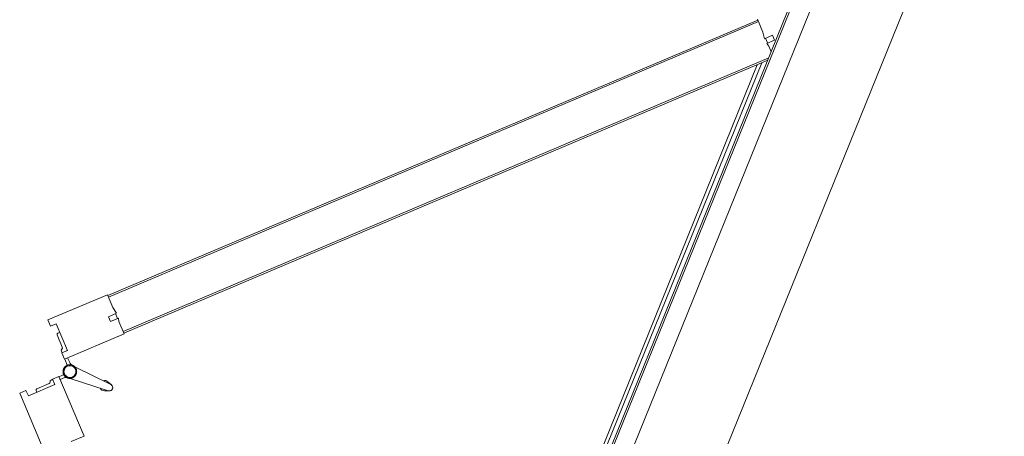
# Model space of a CAD drawing. Header units: millimetres. Extents: x 1512 to 2105, y 794 to 1149.
# Tile 30 of 256: x 1628.982 to 1630.138, y 856.643 to 857.132. Entities that reach past the tile are written whole.
import ezdxf

# ---------------------------------------------------------------- set-up
doc = ezdxf.new("R2010")
doc.units = ezdxf.units.MM
doc.layers.add('A-DOOR', color=31, linetype='Continuous', lineweight=9)

# ---------------------------------------------------------------- blocks, each defined once
blk = doc.blocks.new('5-panel_Bi-fold_external_door_10806 - Type 1-225860-همکف')
at = {"layer": 'A-DOOR'}
for p, q in [((-1.6227, 0.7434), (-1.6764, 0.6897)), ((-1.617, 0.7378), (-1.6227, 0.7434)), ((-1.5305, 0.7449), (-1.5362, 0.7393)), ((-1.4768, 0.6912), (-1.5305, 0.7449)), ((-1.6219, 0.7328), (-1.617, 0.7378)), ((-1.5979, 0.7088), (-1.6219, 0.7328)), ((-1.5312, 0.7343), (-1.5553, 0.7103)), ((-1.5362, 0.7393), (-1.5312, 0.7343)), ((-1.6124, 0.7268), (-1.6142, 0.7251)), ((-1.6124, 0.7268), (-1.6142, 0.7251)), ((-1.6124, 0.7268), (-1.6142, 0.7251)), ((-1.5992, 0.7157), (-1.6103, 0.7268)), ((-1.5429, 0.7284), (-1.554, 0.7173)), ((-1.539, 0.7266), (-1.5407, 0.7284)), ((-1.539, 0.7266), (-1.5407, 0.7284)), ((-1.539, 0.7266), (-1.5407, 0.7284)), ((-1.641, 0.6543), (-1.5873, 0.7081)), ((-1.593, 0.7137), (-1.5979, 0.7088)), ((-1.5931, 0.7136), (-1.5946, 0.715)), ((-1.5873, 0.7081), (-1.593, 0.7137)), ((-1.5821, 0.7025), (-1.5875, 0.7079)), ((-1.5657, 0.7094), (-1.5713, 0.7039)), ((-1.5673, 0.7025), (-1.5631, 0.7068)), ((-1.5602, 0.7153), (-1.5659, 0.7096)), ((-1.5659, 0.7096), (-1.5121, 0.6558)), ((-1.5553, 0.7103), (-1.5602, 0.7153)), ((-1.5586, 0.7165), (-1.56, 0.7151)), ((-1.5901, 0.7052), (-1.5858, 0.701)), ((-1.5844, 0.695), (-1.5811, 0.648)), ((-1.5731, 0.648), (-1.5698, 0.695)), ((-1.5706, 0.7031), (-1.5708, 0.7033)), ((-1.5706, 0.7031), (-1.5708, 0.7033)), ((-1.5706, 0.7031), (-1.5708, 0.7033)), ((-1.5706, 0.7031), (-1.5708, 0.7033)), ((-1.5706, 0.7031), (-1.5708, 0.7033)), ((-1.5706, 0.7031), (-1.5708, 0.7033)), ((-1.5706, 0.7031), (-1.5708, 0.7033)), ((-1.5706, 0.7031), (-1.5708, 0.7033)), ((-1.5706, 0.7031), (-1.5708, 0.7033)), ((-1.4883, 0.6797), (-1.4768, 0.6912)), ((-1.4789, 0.6891), (-1.4775, 0.6905)), ((-1.4789, 0.6891), (-0.8926, 0.1027)), ((-1.4775, 0.6905), (-0.8912, 0.1042)), ((-1.5045, 0.6762), (-1.5003, 0.6804)), ((-1.4974, 0.6691), (-1.5045, 0.6762)), ((-1.5003, 0.6804), (-1.493, 0.6731)), ((-1.4982, 0.6698), (-1.4939, 0.6741)), ((-1.493, 0.6731), (-1.4883, 0.6797)), ((-1.6526, 0.6659), (-1.641, 0.6543)), ((-1.5121, 0.6558), (-1.501, 0.667)), ((-1.501, 0.667), (-1.4974, 0.6691)), ((-1.5827, 0.6523), (-1.5809, 0.647)), ((-1.5827, 0.6523), (-1.5811, 0.648)), ((-1.5809, 0.647), (-1.5827, 0.6523)), ((-1.5809, 0.647), (-1.5811, 0.648)), ((-1.5733, 0.647), (-1.5714, 0.6523)), ((-1.5714, 0.6523), (-1.5733, 0.647)), ((-1.5714, 0.6523), (-1.5731, 0.648)), ((-1.5114, 0.6566), (-1.51, 0.658)), ((-1.5114, 0.6566), (-0.9303, 0.0755)), ((-1.51, 0.658), (-0.9275, 0.0755)), ((-1.5733, 0.647), (-1.5732, 0.6474)), ((-0.8905, 0.1049), (-0.902, 0.0933)), ((-0.8912, 0.1042), (-0.8926, 0.1027)), ((-0.902, 0.0933), (-0.9086, 0.0887)), ((-2.2157, 0.0811), (-0.936, 0.0811)), ((-0.94, 0.0851), (-2.2117, 0.0851)), ((-0.9126, 0.0842), (-0.9147, 0.0807)), ((-0.9055, 0.0771), (-0.9126, 0.0842)), ((-0.9076, 0.0877), (-0.9118, 0.0835)), ((-0.9086, 0.0887), (-0.9012, 0.0814)), ((-0.9012, 0.0814), (-0.9055, 0.0771)), ((2.581, 0.0759), (-2.331, 0.0759)), ((2.581, 0.0737), (-2.331, 0.0737)), ((-0.9147, 0.0807), (-0.9199, 0.0755)), ((-2.331, 0.0516), (2.581, 0.0516)), ((-2.331, -0.05), (2.581, -0.05))]:
    blk.add_line(p, q, dxfattribs=at)
at = {"layer": 'A-DOOR', "flags": 128}
for points in [[(-1.5771, 0.7063), (-1.5774, 0.7063), (-1.5777, 0.7063), (-1.578, 0.7063), (-1.5784, 0.7062), (-1.5787, 0.7062), (-1.579, 0.7061), (-1.5793, 0.706), (-1.5796, 0.7059), (-1.5799, 0.7058), (-1.5802, 0.7057), (-1.5805, 0.7056), (-1.5808, 0.7054), (-1.5811, 0.7053), (-1.5813, 0.7051), (-1.5816, 0.7049), (-1.5819, 0.7048), (-1.5821, 0.7046), (-1.5824, 0.7044), (-1.5826, 0.7041), (-1.5828, 0.7039), (-1.583, 0.7037), (-1.5832, 0.7034), (-1.5834, 0.7032), (-1.5836, 0.7029), (-1.5838, 0.7027), (-1.584, 0.7024), (-1.5841, 0.7021), (-1.5843, 0.7018), (-1.5844, 0.7015), (-1.5845, 0.7012), (-1.5846, 0.7009), (-1.5847, 0.7006), (-1.5848, 0.7003), (-1.5849, 0.7), (-1.585, 0.6997), (-1.585, 0.6994), (-1.585, 0.6991), (-1.5851, 0.6987), (-1.5851, 0.6984), (-1.5851, 0.6981), (-1.5851, 0.6978), (-1.585, 0.6975), (-1.585, 0.6972), (-1.5849, 0.6968), (-1.5849, 0.6965), (-1.5848, 0.6962), (-1.5847, 0.6959), (-1.5846, 0.6956), (-1.5845, 0.6953), (-1.5844, 0.695), (-1.5842, 0.6947), (-1.5841, 0.6944), (-1.5839, 0.6942), (-1.5837, 0.6939), (-1.5836, 0.6936), (-1.5834, 0.6934), (-1.5832, 0.6931), (-1.5829, 0.6929), (-1.5827, 0.6927), (-1.5825, 0.6924), (-1.5822, 0.6922), (-1.582, 0.692), (-1.5817, 0.6918), (-1.5815, 0.6917), (-1.5812, 0.6915), (-1.5809, 0.6913), (-1.5806, 0.6912), (-1.5804, 0.691), (-1.5801, 0.6909), (-1.5798, 0.6908), (-1.5795, 0.6907), (-1.5792, 0.6906), (-1.5788, 0.6905), (-1.5785, 0.6905), (-1.5782, 0.6904), (-1.5779, 0.6904), (-1.5776, 0.6904), (-1.5773, 0.6903), (-1.5771, 0.6903)], [(-1.5774, 0.7063), (-1.5777, 0.7063), (-1.578, 0.7063), (-1.5784, 0.7062), (-1.5787, 0.7062), (-1.579, 0.7061), (-1.5793, 0.706), (-1.5796, 0.7059), (-1.5799, 0.7058), (-1.5802, 0.7057), (-1.5805, 0.7056), (-1.5808, 0.7054), (-1.5811, 0.7053), (-1.5813, 0.7051), (-1.5816, 0.7049), (-1.5819, 0.7048), (-1.5821, 0.7046), (-1.5824, 0.7044), (-1.5826, 0.7041), (-1.5828, 0.7039), (-1.583, 0.7037)], [(-1.5774, 0.7063), (-1.5777, 0.7063), (-1.578, 0.7063), (-1.5784, 0.7062), (-1.5787, 0.7062), (-1.579, 0.7061), (-1.5793, 0.706), (-1.5796, 0.7059), (-1.5799, 0.7058), (-1.5802, 0.7057), (-1.5805, 0.7056), (-1.5808, 0.7054), (-1.5811, 0.7053), (-1.5813, 0.7051), (-1.5816, 0.7049), (-1.5819, 0.7048), (-1.5821, 0.7046), (-1.5824, 0.7044), (-1.5826, 0.7041), (-1.5828, 0.7039), (-1.583, 0.7037)], [(-1.5774, 0.7063), (-1.5777, 0.7063), (-1.578, 0.7063), (-1.5784, 0.7062), (-1.5787, 0.7062), (-1.579, 0.7061), (-1.5793, 0.706), (-1.5796, 0.7059), (-1.5799, 0.7058), (-1.5802, 0.7057), (-1.5805, 0.7056), (-1.5808, 0.7054), (-1.5811, 0.7053), (-1.5813, 0.7051), (-1.5816, 0.7049), (-1.5819, 0.7048), (-1.5821, 0.7046), (-1.5824, 0.7044), (-1.5826, 0.7041), (-1.5828, 0.7039), (-1.583, 0.7037)], [(-1.5774, 0.7063), (-1.5777, 0.7063), (-1.578, 0.7063), (-1.5784, 0.7062), (-1.5787, 0.7062), (-1.579, 0.7061), (-1.5793, 0.706), (-1.5796, 0.7059), (-1.5799, 0.7058), (-1.5802, 0.7057), (-1.5805, 0.7056), (-1.5808, 0.7054), (-1.5811, 0.7053), (-1.5813, 0.7051), (-1.5816, 0.7049), (-1.5819, 0.7048), (-1.5821, 0.7046), (-1.5824, 0.7044), (-1.5826, 0.7041), (-1.5828, 0.7039), (-1.583, 0.7037)], [(-1.5774, 0.7063), (-1.5777, 0.7063), (-1.578, 0.7063), (-1.5784, 0.7062), (-1.5787, 0.7062), (-1.579, 0.7061), (-1.5793, 0.706), (-1.5796, 0.7059), (-1.5799, 0.7058), (-1.5802, 0.7057), (-1.5805, 0.7056), (-1.5808, 0.7054), (-1.5811, 0.7053), (-1.5813, 0.7051), (-1.5816, 0.7049), (-1.5819, 0.7048), (-1.5821, 0.7046), (-1.5824, 0.7044), (-1.5826, 0.7041), (-1.5828, 0.7039), (-1.583, 0.7037)], [(-1.5771, 0.7063), (-1.5774, 0.7063), (-1.5777, 0.7063), (-1.578, 0.7063), (-1.5784, 0.7062), (-1.5787, 0.7062), (-1.579, 0.7061), (-1.5793, 0.706), (-1.5796, 0.7059), (-1.5799, 0.7058), (-1.5802, 0.7057), (-1.5805, 0.7056), (-1.5808, 0.7054), (-1.5811, 0.7053), (-1.5813, 0.7051), (-1.5816, 0.7049), (-1.5819, 0.7048), (-1.5821, 0.7046), (-1.5824, 0.7044), (-1.5826, 0.7041), (-1.5828, 0.7039), (-1.583, 0.7037)], [(-1.5771, 0.7063), (-1.5774, 0.7063), (-1.5777, 0.7063), (-1.578, 0.7063), (-1.5784, 0.7062), (-1.5787, 0.7062), (-1.579, 0.7061), (-1.5793, 0.706), (-1.5796, 0.7059), (-1.5799, 0.7058), (-1.5802, 0.7057), (-1.5805, 0.7056), (-1.5808, 0.7054), (-1.5811, 0.7053), (-1.5813, 0.7051), (-1.5816, 0.7049), (-1.5819, 0.7048), (-1.5821, 0.7046), (-1.5824, 0.7044), (-1.5826, 0.7041), (-1.5828, 0.7039), (-1.583, 0.7037)], [(-1.5771, 0.7063), (-1.5774, 0.7063), (-1.5777, 0.7063), (-1.578, 0.7063), (-1.5784, 0.7062), (-1.5787, 0.7062), (-1.579, 0.7061), (-1.5793, 0.706), (-1.5796, 0.7059), (-1.5799, 0.7058), (-1.5802, 0.7057), (-1.5805, 0.7056), (-1.5808, 0.7054), (-1.5811, 0.7053), (-1.5813, 0.7051), (-1.5816, 0.7049), (-1.5819, 0.7048), (-1.5821, 0.7046), (-1.5824, 0.7044), (-1.5826, 0.7041), (-1.5828, 0.7039), (-1.583, 0.7037)], [(-1.5771, 0.7063), (-1.5774, 0.7063), (-1.5777, 0.7063), (-1.578, 0.7063), (-1.5784, 0.7062), (-1.5787, 0.7062), (-1.579, 0.7061), (-1.5793, 0.706), (-1.5796, 0.7059), (-1.5799, 0.7058), (-1.5802, 0.7057), (-1.5805, 0.7056), (-1.5808, 0.7054), (-1.5811, 0.7053), (-1.5813, 0.7051), (-1.5816, 0.7049), (-1.5819, 0.7048), (-1.5821, 0.7046), (-1.5824, 0.7044), (-1.5826, 0.7041), (-1.5828, 0.7039), (-1.583, 0.7037)], [(-1.5774, 0.7063), (-1.5777, 0.7063), (-1.578, 0.7063), (-1.5784, 0.7062), (-1.5787, 0.7062), (-1.579, 0.7061), (-1.5793, 0.706), (-1.5796, 0.7059), (-1.5799, 0.7058), (-1.5802, 0.7057), (-1.5805, 0.7056), (-1.5808, 0.7054), (-1.5811, 0.7053), (-1.5813, 0.7051), (-1.5816, 0.7049), (-1.5819, 0.7048), (-1.5821, 0.7046), (-1.5824, 0.7044), (-1.5826, 0.7041), (-1.5828, 0.7039), (-1.583, 0.7037)], [(-1.5774, 0.7063), (-1.5777, 0.7063), (-1.578, 0.7063), (-1.5784, 0.7062), (-1.5787, 0.7062), (-1.579, 0.7061), (-1.5793, 0.706), (-1.5796, 0.7059), (-1.5799, 0.7058), (-1.5802, 0.7057), (-1.5805, 0.7056), (-1.5808, 0.7054), (-1.5811, 0.7053), (-1.5813, 0.7051), (-1.5816, 0.7049), (-1.5819, 0.7048), (-1.5821, 0.7046), (-1.5824, 0.7044), (-1.5826, 0.7041), (-1.5828, 0.7039), (-1.583, 0.7037)], [(-1.5774, 0.7063), (-1.5777, 0.7063), (-1.578, 0.7063), (-1.5784, 0.7062), (-1.5787, 0.7062), (-1.579, 0.7061), (-1.5793, 0.706), (-1.5796, 0.7059), (-1.5799, 0.7058), (-1.5802, 0.7057), (-1.5805, 0.7056), (-1.5808, 0.7054), (-1.5811, 0.7053), (-1.5813, 0.7051), (-1.5816, 0.7049), (-1.5819, 0.7048), (-1.5821, 0.7046), (-1.5824, 0.7044), (-1.5826, 0.7041), (-1.5828, 0.7039), (-1.583, 0.7037)], [(-1.5774, 0.7063), (-1.5777, 0.7063), (-1.578, 0.7063), (-1.5784, 0.7062), (-1.5787, 0.7062), (-1.579, 0.7061), (-1.5793, 0.706), (-1.5796, 0.7059), (-1.5799, 0.7058), (-1.5802, 0.7057), (-1.5805, 0.7056), (-1.5808, 0.7054), (-1.5811, 0.7053), (-1.5813, 0.7051), (-1.5816, 0.7049), (-1.5819, 0.7048), (-1.5821, 0.7046), (-1.5824, 0.7044), (-1.5826, 0.7041), (-1.5828, 0.7039), (-1.583, 0.7037)], [(-1.5712, 0.7038), (-1.5714, 0.704), (-1.5717, 0.7042), (-1.5719, 0.7045), (-1.5722, 0.7047), (-1.5724, 0.7048), (-1.5727, 0.705), (-1.573, 0.7052), (-1.5732, 0.7054), (-1.5735, 0.7055), (-1.5738, 0.7056), (-1.5741, 0.7058), (-1.5744, 0.7059), (-1.5747, 0.706), (-1.575, 0.7061), (-1.5753, 0.7061), (-1.5756, 0.7062), (-1.576, 0.7063), (-1.5763, 0.7063), (-1.5766, 0.7063), (-1.5769, 0.7063), (-1.5771, 0.7063)], [(-1.5771, 0.6903), (-1.5768, 0.6903), (-1.5764, 0.6904), (-1.5761, 0.6904), (-1.5758, 0.6904), (-1.5755, 0.6905), (-1.5752, 0.6906), (-1.5749, 0.6907), (-1.5746, 0.6907), (-1.5743, 0.6909), (-1.574, 0.691), (-1.5737, 0.6911), (-1.5734, 0.6912), (-1.5731, 0.6914), (-1.5728, 0.6916), (-1.5726, 0.6917), (-1.5723, 0.6919), (-1.5721, 0.6921), (-1.5718, 0.6923), (-1.5716, 0.6925), (-1.5713, 0.6928), (-1.5711, 0.693), (-1.5709, 0.6932), (-1.5707, 0.6935), (-1.5705, 0.6938), (-1.5704, 0.694), (-1.5702, 0.6943), (-1.57, 0.6946), (-1.5699, 0.6949), (-1.5697, 0.6951), (-1.5696, 0.6954), (-1.5695, 0.6957), (-1.5694, 0.696), (-1.5693, 0.6964), (-1.5693, 0.6967), (-1.5692, 0.697), (-1.5692, 0.6973), (-1.5691, 0.6976), (-1.5691, 0.6979), (-1.5691, 0.6983), (-1.5691, 0.6986), (-1.5691, 0.6989), (-1.5691, 0.6992), (-1.5692, 0.6995), (-1.5692, 0.6998), (-1.5693, 0.7002), (-1.5694, 0.7005), (-1.5695, 0.7008), (-1.5696, 0.7011), (-1.5697, 0.7014), (-1.5698, 0.7017), (-1.5699, 0.702), (-1.5701, 0.7022), (-1.5703, 0.7025), (-1.5704, 0.7028), (-1.5706, 0.7031), (-1.5708, 0.7033), (-1.571, 0.7036), (-1.5712, 0.7038), (-1.5714, 0.704), (-1.5717, 0.7042), (-1.5719, 0.7045), (-1.5722, 0.7047), (-1.5724, 0.7048), (-1.5727, 0.705), (-1.573, 0.7052), (-1.5732, 0.7054), (-1.5735, 0.7055), (-1.5738, 0.7056), (-1.5741, 0.7058), (-1.5744, 0.7059), (-1.5747, 0.706), (-1.575, 0.7061), (-1.5753, 0.7061), (-1.5756, 0.7062), (-1.576, 0.7063), (-1.5763, 0.7063), (-1.5766, 0.7063), (-1.5769, 0.7063), (-1.5771, 0.7063)], [(-1.5712, 0.7038), (-1.5714, 0.704), (-1.5717, 0.7042), (-1.5719, 0.7045), (-1.5722, 0.7047), (-1.5724, 0.7048), (-1.5727, 0.705), (-1.573, 0.7052), (-1.5732, 0.7054), (-1.5735, 0.7055), (-1.5738, 0.7056), (-1.5741, 0.7058), (-1.5744, 0.7059), (-1.5747, 0.706), (-1.575, 0.7061), (-1.5753, 0.7061), (-1.5756, 0.7062), (-1.576, 0.7063), (-1.5763, 0.7063), (-1.5766, 0.7063), (-1.5769, 0.7063), (-1.5771, 0.7063)], [(-1.5712, 0.7038), (-1.5714, 0.704), (-1.5717, 0.7042), (-1.5719, 0.7045), (-1.5722, 0.7047), (-1.5724, 0.7048), (-1.5727, 0.705), (-1.573, 0.7052), (-1.5732, 0.7054), (-1.5735, 0.7055), (-1.5738, 0.7056), (-1.5741, 0.7058), (-1.5744, 0.7059), (-1.5747, 0.706), (-1.575, 0.7061), (-1.5753, 0.7061), (-1.5756, 0.7062), (-1.576, 0.7063), (-1.5763, 0.7063), (-1.5766, 0.7063), (-1.5769, 0.7063), (-1.5771, 0.7063)], [(-1.5712, 0.7038), (-1.5714, 0.704), (-1.5717, 0.7042), (-1.5719, 0.7045), (-1.5722, 0.7047), (-1.5724, 0.7048), (-1.5727, 0.705), (-1.573, 0.7052), (-1.5732, 0.7054), (-1.5735, 0.7055), (-1.5738, 0.7056), (-1.5741, 0.7058), (-1.5744, 0.7059), (-1.5747, 0.706), (-1.575, 0.7061), (-1.5753, 0.7061), (-1.5756, 0.7062), (-1.576, 0.7063), (-1.5763, 0.7063), (-1.5766, 0.7063), (-1.5769, 0.7063), (-1.5771, 0.7063)], [(-1.5741, 0.7058), (-1.5744, 0.7059), (-1.5747, 0.706), (-1.575, 0.7061), (-1.5753, 0.7061), (-1.5756, 0.7062), (-1.576, 0.7063), (-1.5763, 0.7063), (-1.5766, 0.7063)], [(-1.5741, 0.7058), (-1.5744, 0.7059), (-1.5747, 0.706), (-1.575, 0.7061), (-1.5753, 0.7061), (-1.5756, 0.7062), (-1.576, 0.7063), (-1.5763, 0.7063), (-1.5766, 0.7063)], [(-1.5741, 0.7058), (-1.5744, 0.7059), (-1.5747, 0.706), (-1.575, 0.7061), (-1.5753, 0.7061), (-1.5756, 0.7062), (-1.576, 0.7063), (-1.5763, 0.7063), (-1.5766, 0.7063)], [(-1.5741, 0.7058), (-1.5744, 0.7059), (-1.5747, 0.706), (-1.575, 0.7061), (-1.5753, 0.7061), (-1.5756, 0.7062), (-1.576, 0.7063), (-1.5763, 0.7063), (-1.5766, 0.7063)], [(-1.5741, 0.7058), (-1.5744, 0.7059), (-1.5747, 0.706), (-1.575, 0.7061), (-1.5753, 0.7061), (-1.5756, 0.7062), (-1.576, 0.7063), (-1.5763, 0.7063), (-1.5766, 0.7063)], [(-1.5741, 0.7058), (-1.5744, 0.7059), (-1.5747, 0.706), (-1.575, 0.7061), (-1.5753, 0.7061), (-1.5756, 0.7062), (-1.576, 0.7063), (-1.5763, 0.7063), (-1.5766, 0.7063)], [(-1.5741, 0.7058), (-1.5744, 0.7059), (-1.5747, 0.706), (-1.575, 0.7061), (-1.5753, 0.7061), (-1.5756, 0.7062), (-1.576, 0.7063), (-1.5763, 0.7063), (-1.5766, 0.7063)], [(-1.5741, 0.7058), (-1.5744, 0.7059), (-1.5747, 0.706), (-1.575, 0.7061), (-1.5753, 0.7061), (-1.5756, 0.7062), (-1.576, 0.7063), (-1.5763, 0.7063), (-1.5766, 0.7063)], [(-1.5741, 0.7058), (-1.5744, 0.7059), (-1.5747, 0.706), (-1.575, 0.7061), (-1.5753, 0.7061), (-1.5756, 0.7062), (-1.576, 0.7063), (-1.5763, 0.7063), (-1.5766, 0.7063)], [(-1.5712, 0.7038), (-1.5714, 0.704), (-1.5717, 0.7042), (-1.5719, 0.7045), (-1.5722, 0.7047), (-1.5724, 0.7048), (-1.5727, 0.705), (-1.573, 0.7052), (-1.5732, 0.7054), (-1.5735, 0.7055), (-1.5738, 0.7056)], [(-1.5712, 0.7038), (-1.5714, 0.704), (-1.5717, 0.7042), (-1.5719, 0.7045), (-1.5722, 0.7047), (-1.5724, 0.7048), (-1.5727, 0.705), (-1.573, 0.7052), (-1.5732, 0.7054), (-1.5735, 0.7055), (-1.5738, 0.7056)], [(-1.5712, 0.7038), (-1.5714, 0.704), (-1.5717, 0.7042), (-1.5719, 0.7045), (-1.5722, 0.7047), (-1.5724, 0.7048), (-1.5727, 0.705), (-1.573, 0.7052), (-1.5732, 0.7054), (-1.5735, 0.7055), (-1.5738, 0.7056)], [(-1.5712, 0.7038), (-1.5714, 0.704), (-1.5717, 0.7042), (-1.5719, 0.7045), (-1.5722, 0.7047), (-1.5724, 0.7048), (-1.5727, 0.705), (-1.573, 0.7052), (-1.5732, 0.7054), (-1.5735, 0.7055), (-1.5738, 0.7056)], [(-1.5712, 0.7038), (-1.5714, 0.704), (-1.5717, 0.7042), (-1.5719, 0.7045), (-1.5722, 0.7047), (-1.5724, 0.7048), (-1.5727, 0.705), (-1.573, 0.7052), (-1.5732, 0.7054), (-1.5735, 0.7055), (-1.5738, 0.7056)], [(-1.5712, 0.7038), (-1.5714, 0.704), (-1.5717, 0.7042), (-1.5719, 0.7045), (-1.5722, 0.7047), (-1.5724, 0.7048), (-1.5727, 0.705), (-1.573, 0.7052), (-1.5732, 0.7054), (-1.5735, 0.7055), (-1.5738, 0.7056)], [(-1.5712, 0.7038), (-1.5714, 0.704), (-1.5717, 0.7042), (-1.5719, 0.7045), (-1.5722, 0.7047), (-1.5724, 0.7048), (-1.5727, 0.705), (-1.573, 0.7052), (-1.5732, 0.7054), (-1.5735, 0.7055), (-1.5738, 0.7056)], [(-1.5712, 0.7038), (-1.5714, 0.704), (-1.5717, 0.7042), (-1.5719, 0.7045), (-1.5722, 0.7047), (-1.5724, 0.7048), (-1.5727, 0.705), (-1.573, 0.7052), (-1.5732, 0.7054), (-1.5735, 0.7055), (-1.5738, 0.7056)], [(-1.5712, 0.7038), (-1.5714, 0.704), (-1.5717, 0.7042), (-1.5719, 0.7045), (-1.5722, 0.7047), (-1.5724, 0.7048), (-1.5727, 0.705), (-1.573, 0.7052), (-1.5732, 0.7054), (-1.5735, 0.7055), (-1.5738, 0.7056)], [(-1.5845, 0.7012), (-1.5846, 0.7009), (-1.5847, 0.7006), (-1.5848, 0.7003), (-1.5849, 0.7), (-1.585, 0.6997), (-1.585, 0.6994), (-1.585, 0.6991), (-1.5851, 0.6987), (-1.5851, 0.6984), (-1.5851, 0.6981), (-1.5851, 0.6978), (-1.585, 0.6975), (-1.585, 0.6972), (-1.5849, 0.6968), (-1.5849, 0.6965), (-1.5848, 0.6962), (-1.5847, 0.6959), (-1.5846, 0.6956), (-1.5845, 0.6953)], [(-1.5845, 0.7012), (-1.5846, 0.7009), (-1.5847, 0.7006), (-1.5848, 0.7003), (-1.5849, 0.7), (-1.585, 0.6997), (-1.585, 0.6994), (-1.585, 0.6991), (-1.5851, 0.6987), (-1.5851, 0.6984), (-1.5851, 0.6981), (-1.5851, 0.6978), (-1.585, 0.6975), (-1.585, 0.6972), (-1.5849, 0.6968), (-1.5849, 0.6965), (-1.5848, 0.6962), (-1.5847, 0.6959), (-1.5846, 0.6956), (-1.5845, 0.6953)], [(-1.5845, 0.7012), (-1.5846, 0.7009), (-1.5847, 0.7006), (-1.5848, 0.7003), (-1.5849, 0.7), (-1.585, 0.6997), (-1.585, 0.6994), (-1.585, 0.6991), (-1.5851, 0.6987), (-1.5851, 0.6984), (-1.5851, 0.6981), (-1.5851, 0.6978), (-1.585, 0.6975), (-1.585, 0.6972), (-1.5849, 0.6968), (-1.5849, 0.6965), (-1.5848, 0.6962), (-1.5847, 0.6959), (-1.5846, 0.6956), (-1.5845, 0.6953)], [(-1.5845, 0.7012), (-1.5846, 0.7009), (-1.5847, 0.7006), (-1.5848, 0.7003), (-1.5849, 0.7), (-1.585, 0.6997), (-1.585, 0.6994), (-1.585, 0.6991), (-1.5851, 0.6987), (-1.5851, 0.6984), (-1.5851, 0.6981), (-1.5851, 0.6978), (-1.585, 0.6975), (-1.585, 0.6972), (-1.5849, 0.6968), (-1.5849, 0.6965), (-1.5848, 0.6962), (-1.5847, 0.6959), (-1.5846, 0.6956), (-1.5845, 0.6953)], [(-1.5845, 0.7012), (-1.5846, 0.7009), (-1.5847, 0.7006), (-1.5848, 0.7003), (-1.5849, 0.7), (-1.585, 0.6997), (-1.585, 0.6994), (-1.585, 0.6991), (-1.5851, 0.6987), (-1.5851, 0.6984), (-1.5851, 0.6981), (-1.5851, 0.6978), (-1.585, 0.6975), (-1.585, 0.6972), (-1.5849, 0.6968), (-1.5849, 0.6965), (-1.5848, 0.6962), (-1.5847, 0.6959), (-1.5846, 0.6956), (-1.5845, 0.6953)], [(-1.5845, 0.7012), (-1.5846, 0.7009), (-1.5847, 0.7006), (-1.5848, 0.7003), (-1.5849, 0.7), (-1.585, 0.6997), (-1.585, 0.6994), (-1.585, 0.6991), (-1.5851, 0.6987), (-1.5851, 0.6984), (-1.5851, 0.6981), (-1.5851, 0.6978), (-1.585, 0.6975), (-1.585, 0.6972), (-1.5849, 0.6968), (-1.5849, 0.6965), (-1.5848, 0.6962), (-1.5847, 0.6959), (-1.5846, 0.6956), (-1.5845, 0.6953), (-1.5844, 0.695), (-1.5842, 0.6947), (-1.5841, 0.6944), (-1.5839, 0.6942), (-1.5837, 0.6939), (-1.5836, 0.6936), (-1.5834, 0.6934), (-1.5832, 0.6931), (-1.5829, 0.6929), (-1.5827, 0.6927), (-1.5825, 0.6924), (-1.5822, 0.6922), (-1.582, 0.692), (-1.5817, 0.6918), (-1.5815, 0.6917), (-1.5812, 0.6915), (-1.5809, 0.6913), (-1.5806, 0.6912), (-1.5804, 0.691)], [(-1.5845, 0.7012), (-1.5846, 0.7009), (-1.5847, 0.7006), (-1.5848, 0.7003), (-1.5849, 0.7), (-1.585, 0.6997), (-1.585, 0.6994), (-1.585, 0.6991), (-1.5851, 0.6987), (-1.5851, 0.6984), (-1.5851, 0.6981), (-1.5851, 0.6978), (-1.585, 0.6975), (-1.585, 0.6972), (-1.5849, 0.6968), (-1.5849, 0.6965), (-1.5848, 0.6962), (-1.5847, 0.6959), (-1.5846, 0.6956), (-1.5845, 0.6953), (-1.5844, 0.695), (-1.5842, 0.6947), (-1.5841, 0.6944), (-1.5839, 0.6942), (-1.5837, 0.6939), (-1.5836, 0.6936), (-1.5834, 0.6934), (-1.5832, 0.6931), (-1.5829, 0.6929), (-1.5827, 0.6927), (-1.5825, 0.6924), (-1.5822, 0.6922), (-1.582, 0.692), (-1.5817, 0.6918), (-1.5815, 0.6917), (-1.5812, 0.6915), (-1.5809, 0.6913), (-1.5806, 0.6912), (-1.5804, 0.691)], [(-1.5845, 0.7012), (-1.5846, 0.7009), (-1.5847, 0.7006), (-1.5848, 0.7003), (-1.5849, 0.7), (-1.585, 0.6997), (-1.585, 0.6994), (-1.585, 0.6991), (-1.5851, 0.6987), (-1.5851, 0.6984), (-1.5851, 0.6981), (-1.5851, 0.6978), (-1.585, 0.6975), (-1.585, 0.6972), (-1.5849, 0.6968), (-1.5849, 0.6965), (-1.5848, 0.6962), (-1.5847, 0.6959), (-1.5846, 0.6956), (-1.5845, 0.6953), (-1.5844, 0.695), (-1.5842, 0.6947), (-1.5841, 0.6944), (-1.5839, 0.6942), (-1.5837, 0.6939), (-1.5836, 0.6936), (-1.5834, 0.6934), (-1.5832, 0.6931), (-1.5829, 0.6929), (-1.5827, 0.6927), (-1.5825, 0.6924), (-1.5822, 0.6922), (-1.582, 0.692), (-1.5817, 0.6918), (-1.5815, 0.6917), (-1.5812, 0.6915), (-1.5809, 0.6913), (-1.5806, 0.6912), (-1.5804, 0.691)], [(-1.5845, 0.7012), (-1.5846, 0.7009), (-1.5847, 0.7006), (-1.5848, 0.7003), (-1.5849, 0.7), (-1.585, 0.6997), (-1.585, 0.6994), (-1.585, 0.6991), (-1.5851, 0.6987), (-1.5851, 0.6984), (-1.5851, 0.6981), (-1.5851, 0.6978), (-1.585, 0.6975), (-1.585, 0.6972), (-1.5849, 0.6968), (-1.5849, 0.6965), (-1.5848, 0.6962), (-1.5847, 0.6959), (-1.5846, 0.6956), (-1.5845, 0.6953), (-1.5844, 0.695), (-1.5842, 0.6947), (-1.5841, 0.6944), (-1.5839, 0.6942), (-1.5837, 0.6939), (-1.5836, 0.6936), (-1.5834, 0.6934), (-1.5832, 0.6931), (-1.5829, 0.6929), (-1.5827, 0.6927), (-1.5825, 0.6924), (-1.5822, 0.6922), (-1.582, 0.692), (-1.5817, 0.6918), (-1.5815, 0.6917), (-1.5812, 0.6915), (-1.5809, 0.6913), (-1.5806, 0.6912), (-1.5804, 0.691)], [(-1.5845, 0.7012), (-1.5846, 0.7009), (-1.5847, 0.7006), (-1.5848, 0.7003), (-1.5849, 0.7), (-1.585, 0.6997), (-1.585, 0.6994), (-1.585, 0.6991), (-1.5851, 0.6987), (-1.5851, 0.6984), (-1.5851, 0.6981), (-1.5851, 0.6978), (-1.585, 0.6975), (-1.585, 0.6972), (-1.5849, 0.6968), (-1.5849, 0.6965), (-1.5848, 0.6962), (-1.5847, 0.6959), (-1.5846, 0.6956), (-1.5845, 0.6953)], [(-1.5845, 0.7012), (-1.5846, 0.7009), (-1.5847, 0.7006), (-1.5848, 0.7003), (-1.5849, 0.7), (-1.585, 0.6997), (-1.585, 0.6994), (-1.585, 0.6991), (-1.5851, 0.6987), (-1.5851, 0.6984), (-1.5851, 0.6981), (-1.5851, 0.6978), (-1.585, 0.6975), (-1.585, 0.6972), (-1.5849, 0.6968), (-1.5849, 0.6965), (-1.5848, 0.6962), (-1.5847, 0.6959), (-1.5846, 0.6956), (-1.5845, 0.6953)], [(-1.5845, 0.7012), (-1.5846, 0.7009), (-1.5847, 0.7006), (-1.5848, 0.7003), (-1.5849, 0.7), (-1.585, 0.6997), (-1.585, 0.6994), (-1.585, 0.6991), (-1.5851, 0.6987), (-1.5851, 0.6984), (-1.5851, 0.6981), (-1.5851, 0.6978), (-1.585, 0.6975), (-1.585, 0.6972), (-1.5849, 0.6968), (-1.5849, 0.6965), (-1.5848, 0.6962), (-1.5847, 0.6959), (-1.5846, 0.6956), (-1.5845, 0.6953)], [(-1.5845, 0.7012), (-1.5846, 0.7009), (-1.5847, 0.7006), (-1.5848, 0.7003), (-1.5849, 0.7), (-1.585, 0.6997), (-1.585, 0.6994), (-1.585, 0.6991), (-1.5851, 0.6987), (-1.5851, 0.6984), (-1.5851, 0.6981), (-1.5851, 0.6978), (-1.585, 0.6975), (-1.585, 0.6972), (-1.5849, 0.6968), (-1.5849, 0.6965), (-1.5848, 0.6962), (-1.5847, 0.6959), (-1.5846, 0.6956), (-1.5845, 0.6953)], [(-1.5771, 0.6903), (-1.5768, 0.6903), (-1.5764, 0.6904), (-1.5761, 0.6904), (-1.5758, 0.6904), (-1.5755, 0.6905), (-1.5752, 0.6906), (-1.5749, 0.6907), (-1.5746, 0.6907), (-1.5743, 0.6909), (-1.574, 0.691), (-1.5737, 0.6911), (-1.5734, 0.6912), (-1.5731, 0.6914), (-1.5728, 0.6916), (-1.5726, 0.6917), (-1.5723, 0.6919), (-1.5721, 0.6921), (-1.5718, 0.6923), (-1.5716, 0.6925), (-1.5713, 0.6928), (-1.5711, 0.693), (-1.5709, 0.6932), (-1.5707, 0.6935), (-1.5705, 0.6938), (-1.5704, 0.694), (-1.5702, 0.6943), (-1.57, 0.6946), (-1.5699, 0.6949), (-1.5697, 0.6951), (-1.5696, 0.6954), (-1.5695, 0.6957), (-1.5694, 0.696), (-1.5693, 0.6964), (-1.5693, 0.6967), (-1.5692, 0.697), (-1.5692, 0.6973), (-1.5691, 0.6976), (-1.5691, 0.6979), (-1.5691, 0.6983), (-1.5691, 0.6986), (-1.5691, 0.6989), (-1.5691, 0.6992), (-1.5692, 0.6995), (-1.5692, 0.6998), (-1.5693, 0.7002), (-1.5694, 0.7005), (-1.5695, 0.7008), (-1.5696, 0.7011), (-1.5697, 0.7014), (-1.5698, 0.7017), (-1.5699, 0.702), (-1.5701, 0.7022), (-1.5703, 0.7025), (-1.5704, 0.7028), (-1.5706, 0.7031), (-1.5708, 0.7033)], [(-1.5771, 0.6903), (-1.5768, 0.6903), (-1.5764, 0.6904), (-1.5761, 0.6904), (-1.5758, 0.6904), (-1.5755, 0.6905), (-1.5752, 0.6906), (-1.5749, 0.6907), (-1.5746, 0.6907), (-1.5743, 0.6909), (-1.574, 0.691), (-1.5737, 0.6911), (-1.5734, 0.6912), (-1.5731, 0.6914), (-1.5728, 0.6916), (-1.5726, 0.6917), (-1.5723, 0.6919), (-1.5721, 0.6921), (-1.5718, 0.6923), (-1.5716, 0.6925), (-1.5713, 0.6928), (-1.5711, 0.693), (-1.5709, 0.6932), (-1.5707, 0.6935), (-1.5705, 0.6938), (-1.5704, 0.694), (-1.5702, 0.6943), (-1.57, 0.6946), (-1.5699, 0.6949), (-1.5697, 0.6951), (-1.5696, 0.6954), (-1.5695, 0.6957), (-1.5694, 0.696), (-1.5693, 0.6964), (-1.5693, 0.6967), (-1.5692, 0.697), (-1.5692, 0.6973), (-1.5691, 0.6976), (-1.5691, 0.6979), (-1.5691, 0.6983), (-1.5691, 0.6986), (-1.5691, 0.6989), (-1.5691, 0.6992), (-1.5692, 0.6995), (-1.5692, 0.6998), (-1.5693, 0.7002), (-1.5694, 0.7005), (-1.5695, 0.7008), (-1.5696, 0.7011), (-1.5697, 0.7014), (-1.5698, 0.7017), (-1.5699, 0.702), (-1.5701, 0.7022), (-1.5703, 0.7025), (-1.5704, 0.7028), (-1.5706, 0.7031), (-1.5708, 0.7033)], [(-1.5771, 0.6903), (-1.5768, 0.6903), (-1.5764, 0.6904), (-1.5761, 0.6904), (-1.5758, 0.6904), (-1.5755, 0.6905), (-1.5752, 0.6906), (-1.5749, 0.6907), (-1.5746, 0.6907), (-1.5743, 0.6909), (-1.574, 0.691), (-1.5737, 0.6911), (-1.5734, 0.6912), (-1.5731, 0.6914), (-1.5728, 0.6916), (-1.5726, 0.6917), (-1.5723, 0.6919), (-1.5721, 0.6921), (-1.5718, 0.6923), (-1.5716, 0.6925), (-1.5713, 0.6928), (-1.5711, 0.693), (-1.5709, 0.6932), (-1.5707, 0.6935), (-1.5705, 0.6938), (-1.5704, 0.694), (-1.5702, 0.6943), (-1.57, 0.6946), (-1.5699, 0.6949), (-1.5697, 0.6951), (-1.5696, 0.6954), (-1.5695, 0.6957), (-1.5694, 0.696), (-1.5693, 0.6964), (-1.5693, 0.6967), (-1.5692, 0.697), (-1.5692, 0.6973), (-1.5691, 0.6976), (-1.5691, 0.6979), (-1.5691, 0.6983), (-1.5691, 0.6986), (-1.5691, 0.6989), (-1.5691, 0.6992), (-1.5692, 0.6995), (-1.5692, 0.6998), (-1.5693, 0.7002), (-1.5694, 0.7005), (-1.5695, 0.7008), (-1.5696, 0.7011), (-1.5697, 0.7014), (-1.5698, 0.7017), (-1.5699, 0.702), (-1.5701, 0.7022), (-1.5703, 0.7025), (-1.5704, 0.7028), (-1.5706, 0.7031), (-1.5708, 0.7033)], [(-1.5771, 0.6903), (-1.5768, 0.6903), (-1.5764, 0.6904), (-1.5761, 0.6904), (-1.5758, 0.6904), (-1.5755, 0.6905), (-1.5752, 0.6906), (-1.5749, 0.6907), (-1.5746, 0.6907), (-1.5743, 0.6909), (-1.574, 0.691), (-1.5737, 0.6911), (-1.5734, 0.6912), (-1.5731, 0.6914), (-1.5728, 0.6916), (-1.5726, 0.6917), (-1.5723, 0.6919), (-1.5721, 0.6921), (-1.5718, 0.6923), (-1.5716, 0.6925), (-1.5713, 0.6928), (-1.5711, 0.693), (-1.5709, 0.6932), (-1.5707, 0.6935), (-1.5705, 0.6938), (-1.5704, 0.694), (-1.5702, 0.6943), (-1.57, 0.6946), (-1.5699, 0.6949), (-1.5697, 0.6951), (-1.5696, 0.6954), (-1.5695, 0.6957), (-1.5694, 0.696), (-1.5693, 0.6964), (-1.5693, 0.6967), (-1.5692, 0.697), (-1.5692, 0.6973), (-1.5691, 0.6976), (-1.5691, 0.6979), (-1.5691, 0.6983), (-1.5691, 0.6986), (-1.5691, 0.6989), (-1.5691, 0.6992), (-1.5692, 0.6995), (-1.5692, 0.6998), (-1.5693, 0.7002), (-1.5694, 0.7005), (-1.5695, 0.7008), (-1.5696, 0.7011), (-1.5697, 0.7014), (-1.5698, 0.7017), (-1.5699, 0.702), (-1.5701, 0.7022), (-1.5703, 0.7025), (-1.5704, 0.7028), (-1.5706, 0.7031), (-1.5708, 0.7033)], [(-1.5696, 0.6954), (-1.5695, 0.6957), (-1.5694, 0.696), (-1.5693, 0.6964), (-1.5693, 0.6967), (-1.5692, 0.697), (-1.5692, 0.6973), (-1.5691, 0.6976), (-1.5691, 0.6979), (-1.5691, 0.6983), (-1.5691, 0.6986), (-1.5691, 0.6989), (-1.5691, 0.6992), (-1.5692, 0.6995), (-1.5692, 0.6998), (-1.5693, 0.7002), (-1.5694, 0.7005), (-1.5695, 0.7008), (-1.5696, 0.7011), (-1.5697, 0.7014), (-1.5698, 0.7017), (-1.5699, 0.702), (-1.5701, 0.7022)], [(-1.5696, 0.6954), (-1.5695, 0.6957), (-1.5694, 0.696), (-1.5693, 0.6964), (-1.5693, 0.6967), (-1.5692, 0.697), (-1.5692, 0.6973), (-1.5691, 0.6976), (-1.5691, 0.6979), (-1.5691, 0.6983), (-1.5691, 0.6986), (-1.5691, 0.6989), (-1.5691, 0.6992), (-1.5692, 0.6995), (-1.5692, 0.6998), (-1.5693, 0.7002), (-1.5694, 0.7005), (-1.5695, 0.7008), (-1.5696, 0.7011), (-1.5697, 0.7014), (-1.5698, 0.7017), (-1.5699, 0.702)], [(-1.5696, 0.6954), (-1.5695, 0.6957), (-1.5694, 0.696), (-1.5693, 0.6964), (-1.5693, 0.6967), (-1.5692, 0.697), (-1.5692, 0.6973), (-1.5691, 0.6976), (-1.5691, 0.6979), (-1.5691, 0.6983), (-1.5691, 0.6986), (-1.5691, 0.6989), (-1.5691, 0.6992), (-1.5692, 0.6995), (-1.5692, 0.6998), (-1.5693, 0.7002), (-1.5694, 0.7005), (-1.5695, 0.7008), (-1.5696, 0.7011), (-1.5697, 0.7014), (-1.5698, 0.7017), (-1.5699, 0.702)], [(-1.5696, 0.6954), (-1.5695, 0.6957), (-1.5694, 0.696), (-1.5693, 0.6964), (-1.5693, 0.6967), (-1.5692, 0.697), (-1.5692, 0.6973), (-1.5691, 0.6976), (-1.5691, 0.6979), (-1.5691, 0.6983), (-1.5691, 0.6986), (-1.5691, 0.6989), (-1.5691, 0.6992), (-1.5692, 0.6995), (-1.5692, 0.6998), (-1.5693, 0.7002), (-1.5694, 0.7005), (-1.5695, 0.7008), (-1.5696, 0.7011), (-1.5697, 0.7014), (-1.5698, 0.7017), (-1.5699, 0.702)], [(-1.5696, 0.6954), (-1.5695, 0.6957), (-1.5694, 0.696), (-1.5693, 0.6964), (-1.5693, 0.6967), (-1.5692, 0.697), (-1.5692, 0.6973), (-1.5691, 0.6976), (-1.5691, 0.6979), (-1.5691, 0.6983), (-1.5691, 0.6986), (-1.5691, 0.6989), (-1.5691, 0.6992), (-1.5692, 0.6995), (-1.5692, 0.6998), (-1.5693, 0.7002), (-1.5694, 0.7005), (-1.5695, 0.7008), (-1.5696, 0.7011), (-1.5697, 0.7014), (-1.5698, 0.7017), (-1.5699, 0.702)], [(-1.5696, 0.6954), (-1.5695, 0.6957), (-1.5694, 0.696), (-1.5693, 0.6964), (-1.5693, 0.6967), (-1.5692, 0.697), (-1.5692, 0.6973), (-1.5691, 0.6976), (-1.5691, 0.6979), (-1.5691, 0.6983), (-1.5691, 0.6986), (-1.5691, 0.6989), (-1.5691, 0.6992), (-1.5692, 0.6995), (-1.5692, 0.6998), (-1.5693, 0.7002), (-1.5694, 0.7005), (-1.5695, 0.7008), (-1.5696, 0.7011), (-1.5697, 0.7014), (-1.5698, 0.7017), (-1.5699, 0.702)], [(-1.5696, 0.6954), (-1.5695, 0.6957), (-1.5694, 0.696), (-1.5693, 0.6964), (-1.5693, 0.6967), (-1.5692, 0.697), (-1.5692, 0.6973), (-1.5691, 0.6976), (-1.5691, 0.6979), (-1.5691, 0.6983), (-1.5691, 0.6986), (-1.5691, 0.6989), (-1.5691, 0.6992), (-1.5692, 0.6995), (-1.5692, 0.6998), (-1.5693, 0.7002), (-1.5694, 0.7005), (-1.5695, 0.7008), (-1.5696, 0.7011), (-1.5697, 0.7014), (-1.5698, 0.7017), (-1.5699, 0.702)], [(-1.5696, 0.6954), (-1.5695, 0.6957), (-1.5694, 0.696), (-1.5693, 0.6964), (-1.5693, 0.6967), (-1.5692, 0.697), (-1.5692, 0.6973), (-1.5691, 0.6976), (-1.5691, 0.6979), (-1.5691, 0.6983), (-1.5691, 0.6986), (-1.5691, 0.6989), (-1.5691, 0.6992), (-1.5692, 0.6995), (-1.5692, 0.6998), (-1.5693, 0.7002), (-1.5694, 0.7005), (-1.5695, 0.7008), (-1.5696, 0.7011), (-1.5697, 0.7014), (-1.5698, 0.7017), (-1.5699, 0.702)], [(-1.5696, 0.6954), (-1.5695, 0.6957), (-1.5694, 0.696), (-1.5693, 0.6964), (-1.5693, 0.6967), (-1.5692, 0.697), (-1.5692, 0.6973), (-1.5691, 0.6976), (-1.5691, 0.6979), (-1.5691, 0.6983), (-1.5691, 0.6986), (-1.5691, 0.6989), (-1.5691, 0.6992), (-1.5692, 0.6995), (-1.5692, 0.6998), (-1.5693, 0.7002), (-1.5694, 0.7005), (-1.5695, 0.7008), (-1.5696, 0.7011), (-1.5697, 0.7014), (-1.5698, 0.7017), (-1.5699, 0.702)], [(-1.5801, 0.6909), (-1.5798, 0.6908), (-1.5795, 0.6907), (-1.5792, 0.6906), (-1.5788, 0.6905), (-1.5785, 0.6905), (-1.5782, 0.6904), (-1.5779, 0.6904), (-1.5776, 0.6904), (-1.5773, 0.6903), (-1.5771, 0.6903)], [(-1.5801, 0.6909), (-1.5798, 0.6908), (-1.5795, 0.6907), (-1.5792, 0.6906), (-1.5788, 0.6905), (-1.5785, 0.6905), (-1.5782, 0.6904), (-1.5779, 0.6904), (-1.5776, 0.6904), (-1.5773, 0.6903), (-1.5771, 0.6903)], [(-1.5801, 0.6909), (-1.5798, 0.6908), (-1.5795, 0.6907), (-1.5792, 0.6906), (-1.5788, 0.6905), (-1.5785, 0.6905), (-1.5782, 0.6904), (-1.5779, 0.6904), (-1.5776, 0.6904), (-1.5773, 0.6903), (-1.5771, 0.6903)], [(-1.5801, 0.6909), (-1.5798, 0.6908), (-1.5795, 0.6907), (-1.5792, 0.6906), (-1.5788, 0.6905), (-1.5785, 0.6905), (-1.5782, 0.6904), (-1.5779, 0.6904), (-1.5776, 0.6904), (-1.5773, 0.6903), (-1.5771, 0.6903)]]:
    blk.add_lwpolyline(points, dxfattribs=at)
at = {"layer": 'A-DOOR'}
for centre, radius, start, end in [((-1.5418, 0.7273), 0.0015, 45, 135), ((-1.5418, 0.7273), 0.0015, 45, 135), ((-1.5418, 0.7273), 0.0015, 45, 135), ((-1.6114, 0.7258), 0.0015, 45, 135), ((-1.6114, 0.7258), 0.0015, 45, 135), ((-1.6114, 0.7258), 0.0015, 45, 135), ((-1.5554, 0.7187), 0.002, 243.21, 315), ((-1.5978, 0.7171), 0.002, 225, 296.79), ((-1.5978, 0.7171), 0.002, 225, 268.074), ((-1.5978, 0.7171), 0.002, 225, 268.074), ((-1.5979, 0.7102), 0.001, 240, 285), ((-1.5979, 0.7102), 0.001, 240, 285), ((-1.5979, 0.7102), 0.001, 240, 285), ((-1.596, 0.7136), 0.002, 45, 116.79), ((-1.5771, 0.6983), 0.00801, 73.9595, 106.0405), ((-1.5771, 0.6983), 0.008, 90, 105.2946), ((-1.5771, 0.6983), 0.008, 74.7054, 90), ((-1.5572, 0.7151), 0.002, 63.21, 135), ((-1.5572, 0.7151), 0.002, 91.926, 135), ((-1.5572, 0.7151), 0.002, 91.926, 135), ((-1.5554, 0.7187), 0.002, 243.21, 300.642), ((-1.5554, 0.7187), 0.002, 243.21, 300.642), ((-1.5553, 0.7117), 0.001, 255, 300), ((-1.5553, 0.7117), 0.001, 255, 300), ((-1.5553, 0.7117), 0.001, 255, 300), ((-1.5901, 0.6967), 0.00601, 0.5847, 45), ((-1.5901, 0.6967), 0.00601, 15.3898, 45), ((-1.5901, 0.6967), 0.00601, 15.3898, 45), ((-1.5771, 0.6983), 0.00801, 154.9112, 204.3781), ((-1.5771, 0.6983), 0.008, 155.5174, 241.5911), ((-1.5771, 0.6983), 0.008, 155.5174, 167.5738), ((-1.5771, 0.6983), 0.007, 90, 270), ((-1.5771, 0.6983), 0.007, 150, 210), ((-1.5771, 0.6983), 0.007, 150, 210), ((-1.5771, 0.6983), 0.007, 150, 210), ((-1.5771, 0.6983), 0.007, 150, 210), ((-1.5761, 0.6969), 0.00801, 151.3888, 180.5847), ((-1.5771, 0.6983), 0.00801, 117.8469, 138.6428), ((-1.5771, 0.6983), 0.008, 118.4089, 138.5191), ((-1.5771, 0.6983), 0.007, 270, 90), ((-1.5771, 0.6983), 0.00801, 335.6219, 62.1531), ((-1.5771, 0.6983), 0.008, 298.4089, 61.5911), ((-1.5771, 0.6984), 0.00801, 359.4153, 43.2092), ((-1.5771, 0.6984), 0.00801, 359.4153, 43.2092), ((-1.5771, 0.6984), 0.00801, 359.4153, 43.2092), ((-1.5771, 0.6983), 0.007, 330, 30), ((-1.5771, 0.6983), 0.007, 330, 30), ((-1.5771, 0.6983), 0.007, 330, 30), ((-1.5771, 0.6983), 0.007, 330, 30), ((-1.5771, 0.6983), 0.008, 12.4262, 30), ((-1.5631, 0.6982), 0.00601, 135, 179.4153), ((-1.5631, 0.6982), 0.00601, 135, 179.4153), ((-1.5631, 0.6982), 0.00601, 135, 179.4153), ((-1.5771, 0.6983), 0.008, 254.7054, 270), ((-1.5771, 0.6983), 0.008, 270, 285.2946), ((-1.5771, 0.6543), 0.00601, 141.4622, 199.4712), ((-1.5771, 0.6543), 0.00601, 141.4622, 199.4712), ((-1.5771, 0.6483), 0.004, 184.014, 355.986), ((-1.5771, 0.6543), 0.00601, 340.5288, 38.5378), ((-1.5771, 0.6543), 0.00601, 340.5288, 38.5378), ((-1.5771, 0.6483), 0.004, 199.4712, 340.5288), ((-1.5771, 0.6483), 0.004, 199.4712, 340.5288)]:
    blk.add_arc(centre, radius, start, end, dxfattribs=at)

msp = doc.modelspace()

# ---------------------------------------------------------------- block references
at = {"layer": 'A-DOOR', "rotation": 67.95454702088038}
msp.add_blockref('5-panel_Bi-fold_external_door_10806 - Type 1-225860-همکف', (1630.28, 857.9182), dxfattribs=at)

doc.saveas('drawing.dxf')
